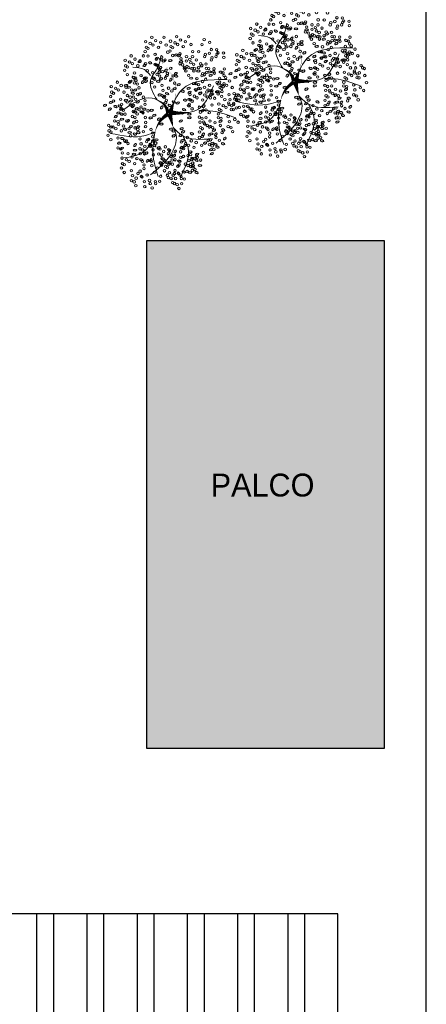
# Model space of a CAD drawing. Header units: millimetres. Extents: x 2041 to 2304, y 426 to 519.
# Tile 21 of 24: x 2162 to 2175, y 456 to 486. Entities that reach past the tile are written whole.
import ezdxf

# ---------------------------------------------------------------- set-up
doc = ezdxf.new("R2010")
doc.units = ezdxf.units.MM
doc.linetypes.add('ACAD_ISO04W100', pattern=[30, 24, -3, 0, -3])
doc.layers.add('01 - Vegetación', color=3, linetype='Continuous', lineweight=0)
doc.layers.add('Cotas', color=3, linetype='Continuous')
doc.layers.add('PAREDE', color=6, linetype='Continuous')

# ---------------------------------------------------------------- blocks, each defined once
blk = doc.blocks.new('17')
at = {"layer": '01 - Vegetación'}
for points in [[(4495.84, 1680.23, 1.33, 0.0221, 0.199177), (4489.97, 1684.48, 0.0221, 0.0221, 1.224983)], [(4496.02, 1680.23, 1.33, 0.0221, 0.286986), (4500.47, 1683.82, 0.0221, 0.0221, -1.494927)], [(4497.07, 1679.43, 0.133, 0.0221, 0.381476), (4512.91, 1682.47, 0.0221, 0.0221, -1.841687)], [(4496.02, 1679.76, 1.77, 0.0221, 0), (4491.39, 1678.53, 0.0221, 0.0221, 0)], [(4496.02, 1679.66, 1.77, 0.0221, 0), (4500.28, 1678.15, 0.0221, 0.0221, 0)], [(4496.4, 1679.85, 1.77, 0.0221, 0.074947), (4496.4, 1672.95, 0.0221, 0.0221, 0.762797)]]:
    blk.add_lwpolyline(points, format="xyseb", dxfattribs=at)
for points in [[(4490, 1684.47), (4488.83, 1687.51), (4489.5, 1699.09)], [(4487.73, 1684.98), (4483.44, 1688.25), (4481.42, 1694.81)], [(4497.83, 1680.19), (4501.11, 1685.48), (4497.33, 1694.81)], [(4508.5, 1685.98), (4510.45, 1688), (4511.21, 1691.78)], [(4491.39, 1678.53), (4489.02, 1677.58), (4485.46, 1677.92), (4475.87, 1685.99)], [(4500.47, 1683.82), (4506.92, 1685.99), (4511.46, 1683.47), (4515.25, 1682.46)], [(4490, 1684.47), (4482.94, 1685.23), (4475.36, 1683.47)], [(4497.07, 1679.43), (4503.89, 1675.65), (4507.17, 1660.78)], [(4488.74, 1675.4), (4484.7, 1673.64), (4475.11, 1676.16)], [(4491.39, 1678.53), (4489, 1675.9), (4487.73, 1665.57)], [(4496.57, 1678.43), (4497.07, 1670.86), (4505.15, 1665.32)], [(4497.07, 1670.11), (4496.82, 1665.57), (4494.55, 1658.01)]]:
    blk.add_spline(points, degree=3, dxfattribs=at)
blk = doc.blocks.new('16')
at = {"layer": '01 - Vegetación'}
h = blk.add_hatch(color=40, dxfattribs=at)
h.set_gradient(color1=(255, 191, 0), color2=(223, 255, 127), rotation=180, centered=1, tint=1, name='INVSPHERICAL')
edge = h.paths.add_edge_path()
edge.add_ellipse((4538.847, 1678.642), major_axis=(-0.0033, 0.0777), ratio=0.578492, start_angle=0, end_angle=360, ccw=False)
edge = h.paths.add_edge_path()
edge.add_ellipse((4538.961, 1678.487), major_axis=(-0.0349, 0.0695), ratio=0.578492, start_angle=0, end_angle=360, ccw=False)
edge = h.paths.add_edge_path()
edge.add_ellipse((4538.69, 1678.926), major_axis=(-0.0594, 0.0503), ratio=0.578492, start_angle=0, end_angle=360, ccw=False)
edge = h.paths.add_edge_path()
edge.add_ellipse((4538.676, 1678.266), major_axis=(-0.0033, 0.0777), ratio=0.578492, start_angle=0, end_angle=360, ccw=False)
edge = h.paths.add_edge_path()
edge.add_ellipse((4541.23, 1679.281), major_axis=(0.0274, 0.0728), ratio=0.578492, start_angle=0, end_angle=360, ccw=False)
edge = h.paths.add_edge_path()
edge.add_ellipse((4540.829, 1679.36), major_axis=(-0.0349, 0.0695), ratio=0.578492, start_angle=0, end_angle=360, ccw=False)
edge = h.paths.add_edge_path()
edge.add_ellipse((4541.174, 1679.607), major_axis=(-0.0349, 0.0695), ratio=0.578492, start_angle=0, end_angle=360, ccw=False)
edge = h.paths.add_edge_path()
edge.add_ellipse((4541.072, 1679.421), major_axis=(0.0274, 0.0728), ratio=0.578492, start_angle=0, end_angle=360, ccw=False)
edge = h.paths.add_edge_path()
edge.add_ellipse((4540.113, 1679.632), major_axis=(-0.0349, 0.0695), ratio=0.578492, start_angle=0, end_angle=360, ccw=False)
edge = h.paths.add_edge_path()
edge.add_ellipse((4540.279, 1679.843), major_axis=(-0.0349, 0.0695), ratio=0.578492, start_angle=0, end_angle=360, ccw=False)
edge = h.paths.add_edge_path()
edge.add_ellipse((4540.165, 1679.999), major_axis=(-0.0033, 0.0777), ratio=0.578492, start_angle=0, end_angle=360, ccw=False)
edge = h.paths.add_edge_path()
edge.add_ellipse((4540.499, 1679.956), major_axis=(-0.0033, 0.0777), ratio=0.578492, start_angle=0, end_angle=360, ccw=False)
edge = h.paths.add_edge_path()
edge.add_ellipse((4540.629, 1679.513), major_axis=(-0.0594, 0.0503), ratio=0.578492, start_angle=0, end_angle=360, ccw=False)
edge = h.paths.add_edge_path()
edge.add_ellipse((4540.551, 1680.278), major_axis=(0.0274, 0.0728), ratio=0.578492, start_angle=0, end_angle=360, ccw=False)
edge = h.paths.add_edge_path()
edge.add_ellipse((4539.201, 1679.744), major_axis=(-0.0033, 0.0777), ratio=0.578492, start_angle=0, end_angle=360, ccw=False)
edge = h.paths.add_edge_path()
edge.add_ellipse((4539.14, 1679.893), major_axis=(0.0274, 0.0728), ratio=0.578492, start_angle=0, end_angle=360, ccw=False)
edge = h.paths.add_edge_path()
edge.add_ellipse((4539.208, 1680.126), major_axis=(-0.0033, 0.0777), ratio=0.578492, start_angle=0, end_angle=360, ccw=False)
edge = h.paths.add_edge_path()
edge.add_ellipse((4538.979, 1680.681), major_axis=(-0.0594, 0.0503), ratio=0.578492, start_angle=0, end_angle=360, ccw=False)
edge = h.paths.add_edge_path()
edge.add_ellipse((4538.577, 1680.728), major_axis=(-0.0033, 0.0777), ratio=0.578492, start_angle=0, end_angle=360, ccw=False)
edge = h.paths.add_edge_path()
edge.add_ellipse((4538.926, 1680.033), major_axis=(0.0274, 0.0728), ratio=0.578492, start_angle=0, end_angle=360, ccw=False)
edge = h.paths.add_edge_path()
edge.add_ellipse((4538.95, 1679.842), major_axis=(0.0274, 0.0728), ratio=0.578492, start_angle=0, end_angle=360, ccw=False)
edge = h.paths.add_edge_path()
edge.add_ellipse((4538.621, 1680.191), major_axis=(-0.0349, 0.0695), ratio=0.578492, start_angle=0, end_angle=360, ccw=False)
edge = h.paths.add_edge_path()
edge.add_ellipse((4538.328, 1680.411), major_axis=(0.0274, 0.0728), ratio=0.578492, start_angle=0, end_angle=360, ccw=False)
edge = h.paths.add_edge_path()
edge.add_ellipse((4538.283, 1680.138), major_axis=(-0.0594, 0.0503), ratio=0.578492, start_angle=0, end_angle=360, ccw=False)
edge = h.paths.add_edge_path()
edge.add_ellipse((4538.32, 1679.993), major_axis=(-0.0594, 0.0503), ratio=0.578492, start_angle=0, end_angle=360, ccw=False)
edge = h.paths.add_edge_path()
edge.add_ellipse((4538.755, 1680.687), major_axis=(-0.0033, 0.0777), ratio=0.578492, start_angle=0, end_angle=360, ccw=False)
edge = h.paths.add_edge_path()
edge.add_ellipse((4538.834, 1681.261), major_axis=(-0.0349, 0.0695), ratio=0.578492, start_angle=0, end_angle=360, ccw=False)
edge = h.paths.add_edge_path()
edge.add_ellipse((4539.054, 1681.374), major_axis=(-0.0033, 0.0777), ratio=0.578492, start_angle=0, end_angle=360, ccw=False)
edge = h.paths.add_edge_path()
edge.add_ellipse((4539.147, 1681.076), major_axis=(-0.0594, 0.0503), ratio=0.578492, start_angle=0, end_angle=360, ccw=False)
edge = h.paths.add_edge_path()
edge.add_ellipse((4539.52, 1680.541), major_axis=(-0.0033, 0.0777), ratio=0.578492, start_angle=0, end_angle=360, ccw=False)
edge = h.paths.add_edge_path()
edge.add_ellipse((4539.459, 1680.689), major_axis=(0.0274, 0.0728), ratio=0.578492, start_angle=0, end_angle=360, ccw=False)
edge = h.paths.add_edge_path()
edge.add_ellipse((4539.527, 1680.923), major_axis=(-0.0033, 0.0777), ratio=0.578492, start_angle=0, end_angle=360, ccw=False)
edge = h.paths.add_edge_path()
edge.add_ellipse((4539.265, 1681.244), major_axis=(0.0274, 0.0728), ratio=0.578492, start_angle=0, end_angle=360, ccw=False)
edge = h.paths.add_edge_path()
edge.add_ellipse((4539.188, 1677.478), major_axis=(-0.0594, 0.0503), ratio=0.578492, start_angle=0, end_angle=360, ccw=False)
edge = h.paths.add_edge_path()
edge.add_ellipse((4539.473, 1678.19), major_axis=(0.0274, 0.0728), ratio=0.578492, start_angle=0, end_angle=360, ccw=False)
edge = h.paths.add_edge_path()
edge.add_ellipse((4540.696, 1678.325), major_axis=(0.0274, 0.0728), ratio=0.578492, start_angle=0, end_angle=360, ccw=False)
edge = h.paths.add_edge_path()
edge.add_ellipse((4540.33, 1678.305), major_axis=(-0.0033, 0.0777), ratio=0.578492, start_angle=0, end_angle=360, ccw=False)
edge = h.paths.add_edge_path()
edge.add_ellipse((4540.174, 1678.307), major_axis=(-0.0033, 0.0777), ratio=0.578492, start_angle=0, end_angle=360, ccw=False)
edge = h.paths.add_edge_path()
edge.add_ellipse((4540.488, 1677.717), major_axis=(-0.0594, 0.0503), ratio=0.578492, start_angle=0, end_angle=360, ccw=False)
edge = h.paths.add_edge_path()
edge.add_ellipse((4540.676, 1677.675), major_axis=(-0.0594, 0.0503), ratio=0.578492, start_angle=0, end_angle=360, ccw=False)
edge = h.paths.add_edge_path()
edge.add_ellipse((4539.469, 1677.341), major_axis=(-0.0033, 0.0777), ratio=0.578492, start_angle=0, end_angle=360, ccw=False)
edge = h.paths.add_edge_path()
edge.add_ellipse((4539.773, 1677.406), major_axis=(-0.0594, 0.0503), ratio=0.578492, start_angle=0, end_angle=360, ccw=False)
edge = h.paths.add_edge_path()
edge.add_ellipse((4539.631, 1677.23), major_axis=(-0.0349, 0.0695), ratio=0.578492, start_angle=0, end_angle=360, ccw=False)
edge = h.paths.add_edge_path()
edge.add_ellipse((4539.445, 1677.695), major_axis=(-0.0594, 0.0503), ratio=0.578492, start_angle=0, end_angle=360, ccw=False)
edge = h.paths.add_edge_path()
edge.add_ellipse((4542.676, 1679.136), major_axis=(-0.0033, 0.0777), ratio=0.578492, start_angle=0, end_angle=360, ccw=False)
edge = h.paths.add_edge_path()
edge.add_ellipse((4542.661, 1679.428), major_axis=(-0.0033, 0.0777), ratio=0.578492, start_angle=0, end_angle=360, ccw=False)
edge = h.paths.add_edge_path()
edge.add_ellipse((4542.742, 1679.554), major_axis=(-0.0033, 0.0777), ratio=0.578492, start_angle=0, end_angle=360, ccw=False)
edge = h.paths.add_edge_path()
edge.add_ellipse((4542.776, 1679.728), major_axis=(-0.0349, 0.0695), ratio=0.578492, start_angle=0, end_angle=360, ccw=False)
edge = h.paths.add_edge_path()
edge.add_ellipse((4542.477, 1679.745), major_axis=(0.0274, 0.0728), ratio=0.578492, start_angle=0, end_angle=360, ccw=False)
edge = h.paths.add_edge_path()
edge.add_ellipse((4542.578, 1680.02), major_axis=(0.0274, 0.0728), ratio=0.578492, start_angle=0, end_angle=360, ccw=False)
edge = h.paths.add_edge_path()
edge.add_ellipse((4542.466, 1680.268), major_axis=(-0.0349, 0.0695), ratio=0.578492, start_angle=0, end_angle=360, ccw=False)
edge = h.paths.add_edge_path()
edge.add_ellipse((4542.632, 1680.479), major_axis=(-0.0349, 0.0695), ratio=0.578492, start_angle=0, end_angle=360, ccw=False)
edge = h.paths.add_edge_path()
edge.add_ellipse((4542.359, 1679.577), major_axis=(-0.0594, 0.0503), ratio=0.578492, start_angle=0, end_angle=360, ccw=False)
edge = h.paths.add_edge_path()
edge.add_ellipse((4542.171, 1679.619), major_axis=(-0.0594, 0.0503), ratio=0.578492, start_angle=0, end_angle=360, ccw=False)
edge = h.paths.add_edge_path()
edge.add_ellipse((4542.246, 1679.328), major_axis=(-0.0594, 0.0503), ratio=0.578492, start_angle=0, end_angle=360, ccw=False)
edge = h.paths.add_edge_path()
edge.add_ellipse((4542.369, 1678.498), major_axis=(0.0274, 0.0728), ratio=0.578492, start_angle=0, end_angle=360, ccw=False)
edge = h.paths.add_edge_path()
edge.add_ellipse((4542.902, 1678.749), major_axis=(-0.0349, 0.0695), ratio=0.578492, start_angle=0, end_angle=360, ccw=False)
edge = h.paths.add_edge_path()
edge.add_ellipse((4542.925, 1678.897), major_axis=(-0.0349, 0.0695), ratio=0.578492, start_angle=0, end_angle=360, ccw=False)
edge = h.paths.add_edge_path()
edge.add_ellipse((4542.628, 1678.671), major_axis=(-0.0033, 0.0777), ratio=0.578492, start_angle=0, end_angle=360, ccw=False)
edge = h.paths.add_edge_path()
edge.add_ellipse((4542.11, 1678.896), major_axis=(-0.0349, 0.0695), ratio=0.578492, start_angle=0, end_angle=360, ccw=False)
edge = h.paths.add_edge_path()
edge.add_ellipse((4542.34, 1678.18), major_axis=(-0.0349, 0.0695), ratio=0.578492, start_angle=0, end_angle=360, ccw=False)
edge = h.paths.add_edge_path()
edge.add_ellipse((4538.137, 1679.191), major_axis=(-0.0349, 0.0695), ratio=0.578492, start_angle=0, end_angle=360, ccw=False)
edge = h.paths.add_edge_path()
edge.add_ellipse((4538.099, 1678.758), major_axis=(-0.0594, 0.0503), ratio=0.578492, start_angle=0, end_angle=360, ccw=False)
edge = h.paths.add_edge_path()
edge.add_ellipse((4537.796, 1678.552), major_axis=(0.0274, 0.0728), ratio=0.578492, start_angle=0, end_angle=360, ccw=False)
edge = h.paths.add_edge_path()
edge.add_ellipse((4537.776, 1678.277), major_axis=(-0.0033, 0.0777), ratio=0.578492, start_angle=0, end_angle=360, ccw=False)
edge = h.paths.add_edge_path()
edge.add_ellipse((4539.181, 1678.6), major_axis=(-0.0033, 0.0777), ratio=0.578492, start_angle=0, end_angle=360, ccw=False)
edge = h.paths.add_edge_path()
edge.add_ellipse((4538.502, 1678.968), major_axis=(-0.0594, 0.0503), ratio=0.578492, start_angle=0, end_angle=360, ccw=False)
edge = h.paths.add_edge_path()
edge.add_ellipse((4538.615, 1679.216), major_axis=(-0.0594, 0.0503), ratio=0.578492, start_angle=0, end_angle=360, ccw=False)
edge = h.paths.add_edge_path()
edge.add_ellipse((4538.188, 1679.557), major_axis=(-0.0033, 0.0777), ratio=0.578492, start_angle=0, end_angle=360, ccw=False)
edge = h.paths.add_edge_path()
edge.add_ellipse((4538.203, 1679.265), major_axis=(-0.0033, 0.0777), ratio=0.578492, start_angle=0, end_angle=360, ccw=False)
edge = h.paths.add_edge_path()
edge.add_ellipse((4538.285, 1679.391), major_axis=(-0.0033, 0.0777), ratio=0.578492, start_angle=0, end_angle=360, ccw=False)
edge = h.paths.add_edge_path()
edge.add_ellipse((4538.856, 1679.647), major_axis=(-0.0349, 0.0695), ratio=0.578492, start_angle=0, end_angle=360, ccw=False)
edge = h.paths.add_edge_path()
edge.add_ellipse((4538.272, 1678.751), major_axis=(0.0274, 0.0728), ratio=0.578492, start_angle=0, end_angle=360, ccw=False)
edge = h.paths.add_edge_path()
edge.add_ellipse((4540.863, 1678.985), major_axis=(0.0274, 0.0728), ratio=0.578492, start_angle=0, end_angle=360, ccw=False)
edge = h.paths.add_edge_path()
edge.add_ellipse((4540.823, 1678.811), major_axis=(-0.0349, 0.0695), ratio=0.578492, start_angle=0, end_angle=360, ccw=False)
edge = h.paths.add_edge_path()
edge.add_ellipse((4541.446, 1678.949), major_axis=(-0.0349, 0.0695), ratio=0.578492, start_angle=0, end_angle=360, ccw=False)
edge = h.paths.add_edge_path()
edge.add_ellipse((4540.434, 1680.393), major_axis=(-0.0033, 0.0777), ratio=0.578492, start_angle=0, end_angle=360, ccw=False)
edge = h.paths.add_edge_path()
edge.add_ellipse((4540.419, 1680.685), major_axis=(-0.0033, 0.0777), ratio=0.578492, start_angle=0, end_angle=360, ccw=False)
edge = h.paths.add_edge_path()
edge.add_ellipse((4539.773, 1680.547), major_axis=(-0.0349, 0.0695), ratio=0.578492, start_angle=0, end_angle=360, ccw=False)
edge = h.paths.add_edge_path()
edge.add_ellipse((4539.782, 1680.87), major_axis=(-0.0349, 0.0695), ratio=0.578492, start_angle=0, end_angle=360, ccw=False)
edge = h.paths.add_edge_path()
edge.add_ellipse((4539.668, 1681.126), major_axis=(0.0274, 0.0728), ratio=0.578492, start_angle=0, end_angle=360, ccw=False)
edge = h.paths.add_edge_path()
edge.add_ellipse((4540.336, 1681.276), major_axis=(0.0274, 0.0728), ratio=0.578492, start_angle=0, end_angle=360, ccw=False)
edge = h.paths.add_edge_path()
edge.add_ellipse((4540.381, 1681.413), major_axis=(-0.0349, 0.0695), ratio=0.578492, start_angle=0, end_angle=360, ccw=False)
edge = h.paths.add_edge_path()
edge.add_ellipse((4540.225, 1681.525), major_axis=(-0.0349, 0.0695), ratio=0.578492, start_angle=0, end_angle=360, ccw=False)
edge = h.paths.add_edge_path()
edge.add_ellipse((4540.009, 1681.424), major_axis=(-0.0033, 0.0777), ratio=0.578492, start_angle=0, end_angle=360, ccw=False)
edge = h.paths.add_edge_path()
edge.add_ellipse((4540.106, 1681.258), major_axis=(-0.0033, 0.0777), ratio=0.578492, start_angle=0, end_angle=360, ccw=False)
edge = h.paths.add_edge_path()
edge.add_ellipse((4540.036, 1680.989), major_axis=(-0.0594, 0.0503), ratio=0.578492, start_angle=0, end_angle=360, ccw=False)
edge = h.paths.add_edge_path()
edge.add_ellipse((4539.967, 1680.73), major_axis=(-0.0594, 0.0503), ratio=0.578492, start_angle=0, end_angle=360, ccw=False)
edge = h.paths.add_edge_path()
edge.add_ellipse((4541.92, 1680.217), major_axis=(-0.0033, 0.0777), ratio=0.578492, start_angle=0, end_angle=360, ccw=False)
edge = h.paths.add_edge_path()
edge.add_ellipse((4541.222, 1680.466), major_axis=(-0.0349, 0.0695), ratio=0.578492, start_angle=0, end_angle=360, ccw=False)
edge = h.paths.add_edge_path()
edge.add_ellipse((4541.387, 1680.676), major_axis=(-0.0349, 0.0695), ratio=0.578492, start_angle=0, end_angle=360, ccw=False)
edge = h.paths.add_edge_path()
edge.add_ellipse((4541.251, 1680.784), major_axis=(0.0274, 0.0728), ratio=0.578492, start_angle=0, end_angle=360, ccw=False)
edge = h.paths.add_edge_path()
edge.add_ellipse((4541.818, 1680.659), major_axis=(0.0274, 0.0728), ratio=0.578492, start_angle=0, end_angle=360, ccw=False)
edge = h.paths.add_edge_path()
edge.add_ellipse((4541.942, 1680.743), major_axis=(0.0274, 0.0728), ratio=0.578492, start_angle=0, end_angle=360, ccw=False)
edge = h.paths.add_edge_path()
edge.add_ellipse((4541.762, 1680.886), major_axis=(-0.0349, 0.0695), ratio=0.578492, start_angle=0, end_angle=360, ccw=False)
edge = h.paths.add_edge_path()
edge.add_ellipse((4541.592, 1681.082), major_axis=(-0.0033, 0.0777), ratio=0.578492, start_angle=0, end_angle=360, ccw=False)
edge = h.paths.add_edge_path()
edge.add_ellipse((4541.511, 1680.956), major_axis=(-0.0033, 0.0777), ratio=0.578492, start_angle=0, end_angle=360, ccw=False)
edge = h.paths.add_edge_path()
edge.add_ellipse((4541.775, 1680.201), major_axis=(-0.0594, 0.0503), ratio=0.578492, start_angle=0, end_angle=360, ccw=False)
edge = h.paths.add_edge_path()
edge.add_ellipse((4541.737, 1680.346), major_axis=(-0.0594, 0.0503), ratio=0.578492, start_angle=0, end_angle=360, ccw=False)
edge = h.paths.add_edge_path()
edge.add_ellipse((4541.843, 1679.118), major_axis=(-0.0594, 0.0503), ratio=0.578492, start_angle=0, end_angle=360, ccw=False)
edge = h.paths.add_edge_path()
edge.add_ellipse((4541.881, 1679.551), major_axis=(-0.0349, 0.0695), ratio=0.578492, start_angle=0, end_angle=360, ccw=False)
edge = h.paths.add_edge_path()
edge.add_ellipse((4542.015, 1679.29), major_axis=(-0.0349, 0.0695), ratio=0.578492, start_angle=0, end_angle=360, ccw=False)
edge = h.paths.add_edge_path()
edge.add_ellipse((4541.91, 1679.869), major_axis=(0.0274, 0.0728), ratio=0.578492, start_angle=0, end_angle=360, ccw=False)
edge = h.paths.add_edge_path()
edge.add_ellipse((4541.769, 1679.666), major_axis=(-0.0033, 0.0777), ratio=0.578492, start_angle=0, end_angle=360, ccw=False)
edge = h.paths.add_edge_path()
edge.add_ellipse((4539.676, 1679.115), major_axis=(-0.0033, 0.0777), ratio=0.578492, start_angle=0, end_angle=360, ccw=False)
edge = h.paths.add_edge_path()
edge.add_ellipse((4539.594, 1678.989), major_axis=(-0.0033, 0.0777), ratio=0.578492, start_angle=0, end_angle=360, ccw=False)
edge = h.paths.add_edge_path()
edge.add_ellipse((4539.898, 1679.531), major_axis=(-0.0033, 0.0777), ratio=0.578492, start_angle=0, end_angle=360, ccw=False)
edge = h.paths.add_edge_path()
edge.add_ellipse((4539.697, 1678.641), major_axis=(-0.0349, 0.0695), ratio=0.578492, start_angle=0, end_angle=360, ccw=False)
edge = h.paths.add_edge_path()
edge.add_ellipse((4539.398, 1678.691), major_axis=(-0.0349, 0.0695), ratio=0.578492, start_angle=0, end_angle=360, ccw=False)
edge = h.paths.add_edge_path()
edge.add_ellipse((4539.555, 1678.579), major_axis=(-0.0349, 0.0695), ratio=0.578492, start_angle=0, end_angle=360, ccw=False)
edge = h.paths.add_edge_path()
edge.add_ellipse((4540.714, 1679.167), major_axis=(0.0274, 0.0728), ratio=0.578492, start_angle=0, end_angle=360, ccw=False)
edge = h.paths.add_edge_path()
edge.add_ellipse((4540.549, 1681.79), major_axis=(-0.0349, 0.0695), ratio=0.578492, start_angle=0, end_angle=360, ccw=False)
edge = h.paths.add_edge_path()
edge.add_ellipse((4540.715, 1682.001), major_axis=(-0.0349, 0.0695), ratio=0.578492, start_angle=0, end_angle=360, ccw=False)
edge = h.paths.add_edge_path()
edge.add_ellipse((4540.848, 1681.741), major_axis=(-0.0349, 0.0695), ratio=0.578492, start_angle=0, end_angle=360, ccw=False)
edge = h.paths.add_edge_path()
edge.add_ellipse((4540.661, 1681.542), major_axis=(0.0274, 0.0728), ratio=0.578492, start_angle=0, end_angle=360, ccw=False)
edge = h.paths.add_edge_path()
edge.add_ellipse((4540.684, 1681.351), major_axis=(0.0274, 0.0728), ratio=0.578492, start_angle=0, end_angle=360, ccw=False)
edge = h.paths.add_edge_path()
edge.add_ellipse((4540.56, 1681.267), major_axis=(0.0274, 0.0728), ratio=0.578492, start_angle=0, end_angle=360, ccw=False)
edge = h.paths.add_edge_path()
edge.add_ellipse((4540.528, 1678.539), major_axis=(0.0274, 0.0728), ratio=0.578492, start_angle=0, end_angle=360, ccw=False)
edge = h.paths.add_edge_path()
edge.add_ellipse((4540.38, 1678.647), major_axis=(0.0274, 0.0728), ratio=0.578492, start_angle=0, end_angle=360, ccw=False)
edge = h.paths.add_edge_path()
edge.add_ellipse((4540.034, 1678.678), major_axis=(-0.0349, 0.0695), ratio=0.578492, start_angle=0, end_angle=360, ccw=False)
edge = h.paths.add_edge_path()
edge.add_ellipse((4540.944, 1678.493), major_axis=(0.0274, 0.0728), ratio=0.578492, start_angle=0, end_angle=360, ccw=False)
edge = h.paths.add_edge_path()
edge.add_ellipse((4541.625, 1678.77), major_axis=(-0.0349, 0.0695), ratio=0.578492, start_angle=0, end_angle=360, ccw=False)
edge = h.paths.add_edge_path()
edge.add_ellipse((4541.994, 1678.887), major_axis=(0.0274, 0.0728), ratio=0.578492, start_angle=0, end_angle=360, ccw=False)
edge = h.paths.add_edge_path()
edge.add_ellipse((4541.336, 1678.598), major_axis=(0.0274, 0.0728), ratio=0.578492, start_angle=0, end_angle=360, ccw=False)
edge = h.paths.add_edge_path()
edge.add_ellipse((4539.381, 1678.993), major_axis=(-0.0349, 0.0695), ratio=0.578492, start_angle=0, end_angle=360, ccw=False)
edge = h.paths.add_edge_path()
edge.add_ellipse((4540.938, 1681.079), major_axis=(-0.0033, 0.0777), ratio=0.578492, start_angle=0, end_angle=360, ccw=False)
edge = h.paths.add_edge_path()
edge.add_ellipse((4540.699, 1680.759), major_axis=(-0.0594, 0.0503), ratio=0.578492, start_angle=0, end_angle=360, ccw=False)
edge = h.paths.add_edge_path()
edge.add_ellipse((4540.908, 1680.857), major_axis=(-0.0349, 0.0695), ratio=0.578492, start_angle=0, end_angle=360, ccw=False)
edge = h.paths.add_edge_path()
edge.add_ellipse((4540.863, 1680.561), major_axis=(-0.0349, 0.0695), ratio=0.578492, start_angle=0, end_angle=360, ccw=False)
edge = h.paths.add_edge_path()
edge.add_ellipse((4540.564, 1680.61), major_axis=(-0.0349, 0.0695), ratio=0.578492, start_angle=0, end_angle=360, ccw=False)
edge = h.paths.add_edge_path()
edge.add_ellipse((4539.771, 1681.729), major_axis=(-0.0349, 0.0695), ratio=0.578492, start_angle=0, end_angle=360, ccw=False)
edge = h.paths.add_edge_path()
edge.add_ellipse((4540.968, 1678.302), major_axis=(0.0274, 0.0728), ratio=0.578492, start_angle=0, end_angle=360, ccw=False)
edge = h.paths.add_edge_path()
edge.add_ellipse((4541.908, 1678.227), major_axis=(-0.0033, 0.0777), ratio=0.578492, start_angle=0, end_angle=360, ccw=False)
edge = h.paths.add_edge_path()
edge.add_ellipse((4541.283, 1678.297), major_axis=(-0.0349, 0.0695), ratio=0.578492, start_angle=0, end_angle=360, ccw=False)
edge = h.paths.add_edge_path()
edge.add_ellipse((4541.463, 1678.333), major_axis=(-0.0349, 0.0695), ratio=0.578492, start_angle=0, end_angle=360, ccw=False)
edge = h.paths.add_edge_path()
edge.add_ellipse((4538.021, 1678.159), major_axis=(0.0274, 0.0728), ratio=0.578492, start_angle=0, end_angle=360, ccw=False)
edge = h.paths.add_edge_path()
edge.add_ellipse((4537.772, 1677.992), major_axis=(0.0274, 0.0728), ratio=0.578492, start_angle=0, end_angle=360, ccw=False)
edge = h.paths.add_edge_path()
edge.add_ellipse((4538.082, 1677.841), major_axis=(-0.0033, 0.0777), ratio=0.578492, start_angle=0, end_angle=360, ccw=False)
edge = h.paths.add_edge_path()
edge.add_ellipse((4538.572, 1677.966), major_axis=(-0.0349, 0.0695), ratio=0.578492, start_angle=0, end_angle=360, ccw=False)
edge = h.paths.add_edge_path()
edge.add_ellipse((4538.311, 1677.99), major_axis=(0.0274, 0.0728), ratio=0.578492, start_angle=0, end_angle=360, ccw=False)
edge = h.paths.add_edge_path()
edge.add_ellipse((4538.394, 1678.174), major_axis=(0.0274, 0.0728), ratio=0.578492, start_angle=0, end_angle=360, ccw=False)
edge = h.paths.add_edge_path()
edge.add_ellipse((4538.776, 1677.355), major_axis=(-0.0349, 0.0695), ratio=0.578492, start_angle=0, end_angle=360, ccw=False)
edge = h.paths.add_edge_path()
edge.add_ellipse((4538.597, 1677.319), major_axis=(-0.0349, 0.0695), ratio=0.578492, start_angle=0, end_angle=360, ccw=False)
edge = h.paths.add_edge_path()
edge.add_ellipse((4539.063, 1677.621), major_axis=(-0.0349, 0.0695), ratio=0.578492, start_angle=0, end_angle=360, ccw=False)
edge = h.paths.add_edge_path()
edge.add_ellipse((4539.033, 1676.828), major_axis=(0.0274, 0.0728), ratio=0.578492, start_angle=0, end_angle=360, ccw=False)
edge = h.paths.add_edge_path()
edge.add_ellipse((4539.009, 1677.162), major_axis=(0.0274, 0.0728), ratio=0.578492, start_angle=0, end_angle=360, ccw=False)
edge = h.paths.add_edge_path()
edge.add_ellipse((4538.885, 1677.078), major_axis=(0.0274, 0.0728), ratio=0.578492, start_angle=0, end_angle=360, ccw=False)
edge = h.paths.add_edge_path()
edge.add_ellipse((4539.054, 1677.298), major_axis=(-0.0349, 0.0695), ratio=0.578492, start_angle=0, end_angle=360, ccw=False)
edge = h.paths.add_edge_path()
edge.add_ellipse((4542.221, 1677.913), major_axis=(-0.0033, 0.0777), ratio=0.578492, start_angle=0, end_angle=360, ccw=False)
edge = h.paths.add_edge_path()
edge.add_ellipse((4542.451, 1677.771), major_axis=(-0.0349, 0.0695), ratio=0.578492, start_angle=0, end_angle=360, ccw=False)
edge = h.paths.add_edge_path()
edge.add_ellipse((4541.18, 1677.355), major_axis=(-0.0349, 0.0695), ratio=0.578492, start_angle=0, end_angle=360, ccw=False)
edge = h.paths.add_edge_path()
edge.add_ellipse((4541.671, 1678.102), major_axis=(-0.0033, 0.0777), ratio=0.578492, start_angle=0, end_angle=360, ccw=False)
edge = h.paths.add_edge_path()
edge.add_ellipse((4541.411, 1678.017), major_axis=(-0.0033, 0.0777), ratio=0.578492, start_angle=0, end_angle=360, ccw=False)
edge = h.paths.add_edge_path()
edge.add_ellipse((4542.075, 1677.637), major_axis=(-0.0594, 0.0503), ratio=0.578492, start_angle=0, end_angle=360, ccw=False)
edge = h.paths.add_edge_path()
edge.add_ellipse((4541.252, 1677.826), major_axis=(-0.0349, 0.0695), ratio=0.578492, start_angle=0, end_angle=360, ccw=False)
edge = h.paths.add_edge_path()
edge.add_ellipse((4541.596, 1676.853), major_axis=(-0.0033, 0.0777), ratio=0.578492, start_angle=0, end_angle=360, ccw=False)
edge = h.paths.add_edge_path()
edge.add_ellipse((4541.655, 1677.018), major_axis=(-0.0033, 0.0777), ratio=0.578492, start_angle=0, end_angle=360, ccw=False)
edge = h.paths.add_edge_path()
edge.add_ellipse((4542.033, 1677.371), major_axis=(-0.0349, 0.0695), ratio=0.578492, start_angle=0, end_angle=360, ccw=False)
edge = h.paths.add_edge_path()
edge.add_ellipse((4542.19, 1677.259), major_axis=(-0.0349, 0.0695), ratio=0.578492, start_angle=0, end_angle=360, ccw=False)
edge = h.paths.add_edge_path()
edge.add_ellipse((4542.168, 1676.931), major_axis=(0.0274, 0.0728), ratio=0.578492, start_angle=0, end_angle=360, ccw=False)
edge = h.paths.add_edge_path()
edge.add_ellipse((4542.176, 1677.433), major_axis=(-0.0349, 0.0695), ratio=0.578492, start_angle=0, end_angle=360, ccw=False)
edge = h.paths.add_edge_path()
edge.add_ellipse((4541.313, 1677.094), major_axis=(-0.0349, 0.0695), ratio=0.578492, start_angle=0, end_angle=360, ccw=False)
edge = h.paths.add_edge_path()
edge.add_ellipse((4541.359, 1677.391), major_axis=(-0.0349, 0.0695), ratio=0.578492, start_angle=0, end_angle=360, ccw=False)
edge = h.paths.add_edge_path()
edge.add_ellipse((4540.019, 1676.943), major_axis=(-0.0349, 0.0695), ratio=0.578492, start_angle=0, end_angle=360, ccw=False)
edge = h.paths.add_edge_path()
edge.add_ellipse((4539.641, 1676.826), major_axis=(0.0274, 0.0728), ratio=0.578492, start_angle=0, end_angle=360, ccw=False)
edge = h.paths.add_edge_path()
edge.add_ellipse((4539.262, 1676.754), major_axis=(-0.0594, 0.0503), ratio=0.578492, start_angle=0, end_angle=360, ccw=False)
edge = h.paths.add_edge_path()
edge.add_ellipse((4539.45, 1677.146), major_axis=(-0.0594, 0.0503), ratio=0.578492, start_angle=0, end_angle=360, ccw=False)
at = {"layer": '01 - Vegetación', "extrusion": (0, 0, -1)}
for centre, major_axis in [((4540.715, 1682.001), (-0.0349, 0.0695)), ((4539.771, 1681.729), (-0.0349, 0.0695)), ((4540.549, 1681.79), (-0.0349, 0.0695)), ((4540.848, 1681.741), (-0.0349, 0.0695)), ((4538.834, 1681.261), (-0.0349, 0.0695)), ((4539.054, 1681.374), (-0.0033, 0.0777)), ((4540.009, 1681.424), (-0.0033, 0.0777)), ((4540.106, 1681.258), (-0.0033, 0.0777)), ((4540.225, 1681.525), (-0.0349, 0.0695)), ((4540.381, 1681.413), (-0.0349, 0.0695)), ((4538.577, 1680.728), (-0.0033, 0.0777)), ((4538.755, 1680.687), (-0.0033, 0.0777)), ((4539.527, 1680.923), (-0.0033, 0.0777)), ((4539.782, 1680.87), (-0.0349, 0.0695)), ((4540.419, 1680.685), (-0.0033, 0.0777)), ((4540.908, 1680.857), (-0.0349, 0.0695)), ((4540.938, 1681.079), (-0.0033, 0.0777)), ((4541.387, 1680.676), (-0.0349, 0.0695)), ((4541.511, 1680.956), (-0.0033, 0.0777)), ((4541.592, 1681.082), (-0.0033, 0.0777)), ((4541.762, 1680.886), (-0.0349, 0.0695)), ((4539.52, 1680.541), (-0.0033, 0.0777)), ((4539.773, 1680.547), (-0.0349, 0.0695)), ((4540.434, 1680.393), (-0.0033, 0.0777)), ((4540.564, 1680.61), (-0.0349, 0.0695)), ((4540.863, 1680.561), (-0.0349, 0.0695)), ((4541.222, 1680.466), (-0.0349, 0.0695)), ((4542.466, 1680.268), (-0.0349, 0.0695)), ((4542.632, 1680.479), (-0.0349, 0.0695)), ((4538.621, 1680.191), (-0.0349, 0.0695)), ((4539.208, 1680.126), (-0.0033, 0.0777)), ((4540.165, 1679.999), (-0.0033, 0.0777)), ((4540.279, 1679.843), (-0.0349, 0.0695)), ((4540.499, 1679.956), (-0.0033, 0.0777)), ((4541.92, 1680.217), (-0.0033, 0.0777)), ((4538.188, 1679.557), (-0.0033, 0.0777)), ((4538.285, 1679.391), (-0.0033, 0.0777)), ((4538.856, 1679.647), (-0.0349, 0.0695)), ((4539.201, 1679.744), (-0.0033, 0.0777)), ((4539.898, 1679.531), (-0.0033, 0.0777)), ((4540.113, 1679.632), (-0.0349, 0.0695)), ((4541.174, 1679.607), (-0.0349, 0.0695)), ((4541.769, 1679.666), (-0.0033, 0.0777)), ((4541.881, 1679.551), (-0.0349, 0.0695)), ((4542.661, 1679.428), (-0.0033, 0.0777)), ((4542.742, 1679.554), (-0.0033, 0.0777)), ((4542.776, 1679.728), (-0.0349, 0.0695)), ((4538.137, 1679.191), (-0.0349, 0.0695)), ((4538.203, 1679.265), (-0.0033, 0.0777)), ((4539.381, 1678.993), (-0.0349, 0.0695)), ((4539.594, 1678.989), (-0.0033, 0.0777)), ((4539.676, 1679.115), (-0.0033, 0.0777)), ((4540.829, 1679.36), (-0.0349, 0.0695)), ((4542.015, 1679.29), (-0.0349, 0.0695)), ((4542.676, 1679.136), (-0.0033, 0.0777)), ((4538.847, 1678.642), (-0.0033, 0.0777)), ((4539.181, 1678.6), (-0.0033, 0.0777)), ((4539.398, 1678.691), (-0.0349, 0.0695)), ((4539.555, 1678.579), (-0.0349, 0.0695)), ((4539.697, 1678.641), (-0.0349, 0.0695)), ((4540.034, 1678.678), (-0.0349, 0.0695)), ((4540.823, 1678.811), (-0.0349, 0.0695)), ((4541.446, 1678.949), (-0.0349, 0.0695)), ((4541.625, 1678.77), (-0.0349, 0.0695)), ((4542.11, 1678.896), (-0.0349, 0.0695)), ((4542.628, 1678.671), (-0.0033, 0.0777)), ((4542.902, 1678.749), (-0.0349, 0.0695)), ((4542.925, 1678.897), (-0.0349, 0.0695)), ((4537.776, 1678.277), (-0.0033, 0.0777)), ((4538.676, 1678.266), (-0.0033, 0.0777)), ((4538.961, 1678.487), (-0.0349, 0.0695)), ((4540.174, 1678.307), (-0.0033, 0.0777)), ((4540.33, 1678.305), (-0.0033, 0.0777)), ((4541.283, 1678.297), (-0.0349, 0.0695)), ((4541.463, 1678.333), (-0.0349, 0.0695)), ((4541.671, 1678.102), (-0.0033, 0.0777)), ((4541.908, 1678.227), (-0.0033, 0.0777)), ((4542.34, 1678.18), (-0.0349, 0.0695)), ((4538.082, 1677.841), (-0.0033, 0.0777)), ((4538.572, 1677.966), (-0.0349, 0.0695)), ((4541.252, 1677.826), (-0.0349, 0.0695)), ((4541.411, 1678.017), (-0.0033, 0.0777)), ((4542.221, 1677.913), (-0.0033, 0.0777)), ((4542.451, 1677.771), (-0.0349, 0.0695)), ((4538.597, 1677.319), (-0.0349, 0.0695)), ((4538.776, 1677.355), (-0.0349, 0.0695)), ((4539.054, 1677.298), (-0.0349, 0.0695)), ((4539.063, 1677.621), (-0.0349, 0.0695)), ((4539.469, 1677.341), (-0.0033, 0.0777)), ((4539.631, 1677.23), (-0.0349, 0.0695)), ((4541.18, 1677.355), (-0.0349, 0.0695)), ((4541.359, 1677.391), (-0.0349, 0.0695)), ((4542.033, 1677.371), (-0.0349, 0.0695)), ((4542.176, 1677.433), (-0.0349, 0.0695)), ((4542.19, 1677.259), (-0.0349, 0.0695)), ((4540.019, 1676.943), (-0.0349, 0.0695)), ((4541.313, 1677.094), (-0.0349, 0.0695)), ((4541.596, 1676.853), (-0.0033, 0.0777)), ((4541.655, 1677.018), (-0.0033, 0.0777))]:
    blk.add_ellipse(centre, major_axis=major_axis, ratio=0.578492, start_param=3.141593, end_param=9.424778, dxfattribs=at)
for centre, major_axis in [((4540.661, 1681.542), (0.0274, 0.0728)), ((4539.265, 1681.244), (0.0274, 0.0728)), ((4539.668, 1681.126), (0.0274, 0.0728)), ((4540.336, 1681.276), (0.0274, 0.0728)), ((4540.56, 1681.267), (0.0274, 0.0728)), ((4540.684, 1681.351), (0.0274, 0.0728)), ((4539.147, 1681.076), (-0.0594, 0.0503)), ((4539.459, 1680.689), (0.0274, 0.0728)), ((4539.967, 1680.73), (-0.0594, 0.0503)), ((4540.036, 1680.989), (-0.0594, 0.0503)), ((4540.699, 1680.759), (-0.0594, 0.0503)), ((4541.251, 1680.784), (0.0274, 0.0728)), ((4541.942, 1680.743), (0.0274, 0.0728)), ((4538.328, 1680.411), (0.0274, 0.0728)), ((4538.979, 1680.681), (-0.0594, 0.0503)), ((4540.551, 1680.278), (0.0274, 0.0728)), ((4541.737, 1680.346), (-0.0594, 0.0503)), ((4541.818, 1680.659), (0.0274, 0.0728)), ((4538.283, 1680.138), (-0.0594, 0.0503)), ((4538.32, 1679.993), (-0.0594, 0.0503)), ((4538.926, 1680.033), (0.0274, 0.0728)), ((4538.95, 1679.842), (0.0274, 0.0728)), ((4539.14, 1679.893), (0.0274, 0.0728)), ((4541.775, 1680.201), (-0.0594, 0.0503)), ((4541.91, 1679.869), (0.0274, 0.0728)), ((4542.578, 1680.02), (0.0274, 0.0728)), ((4540.629, 1679.513), (-0.0594, 0.0503)), ((4541.072, 1679.421), (0.0274, 0.0728)), ((4542.171, 1679.619), (-0.0594, 0.0503)), ((4542.359, 1679.577), (-0.0594, 0.0503)), ((4542.477, 1679.745), (0.0274, 0.0728)), ((4538.502, 1678.968), (-0.0594, 0.0503)), ((4538.615, 1679.216), (-0.0594, 0.0503)), ((4540.714, 1679.167), (0.0274, 0.0728)), ((4540.863, 1678.985), (0.0274, 0.0728)), ((4541.23, 1679.281), (0.0274, 0.0728)), ((4541.843, 1679.118), (-0.0594, 0.0503)), ((4542.246, 1679.328), (-0.0594, 0.0503)), ((4537.796, 1678.552), (0.0274, 0.0728)), ((4538.099, 1678.758), (-0.0594, 0.0503)), ((4538.272, 1678.751), (0.0274, 0.0728)), ((4538.69, 1678.926), (-0.0594, 0.0503)), ((4540.38, 1678.647), (0.0274, 0.0728)), ((4540.528, 1678.539), (0.0274, 0.0728)), ((4541.336, 1678.598), (0.0274, 0.0728)), ((4541.994, 1678.887), (0.0274, 0.0728)), ((4538.021, 1678.159), (0.0274, 0.0728)), ((4538.394, 1678.174), (0.0274, 0.0728)), ((4539.473, 1678.19), (0.0274, 0.0728)), ((4540.696, 1678.325), (0.0274, 0.0728)), ((4540.944, 1678.493), (0.0274, 0.0728)), ((4540.968, 1678.302), (0.0274, 0.0728)), ((4542.369, 1678.498), (0.0274, 0.0728)), ((4537.772, 1677.992), (0.0274, 0.0728)), ((4538.311, 1677.99), (0.0274, 0.0728)), ((4539.445, 1677.695), (-0.0594, 0.0503)), ((4540.488, 1677.717), (-0.0594, 0.0503)), ((4540.676, 1677.675), (-0.0594, 0.0503)), ((4539.188, 1677.478), (-0.0594, 0.0503)), ((4539.773, 1677.406), (-0.0594, 0.0503)), ((4542.075, 1677.637), (-0.0594, 0.0503)), ((4538.885, 1677.078), (0.0274, 0.0728)), ((4539.009, 1677.162), (0.0274, 0.0728)), ((4539.033, 1676.828), (0.0274, 0.0728)), ((4539.45, 1677.146), (-0.0594, 0.0503)), ((4539.641, 1676.826), (0.0274, 0.0728)), ((4542.168, 1676.931), (0.0274, 0.0728)), ((4539.262, 1676.754), (-0.0594, 0.0503))]:
    blk.add_ellipse(centre, major_axis=major_axis, ratio=0.578492, dxfattribs=at)
blk = doc.blocks.new('18')
at = {"color": 60}
for centre in [(4487.42, 1699.03), (4488.87, 1699.94), (4489.95, 1699.03), (4490.32, 1699.58), (4491.59, 1698.31), (4492.13, 1699.76), (4501.6, 1699.08), (4503.05, 1698.72), (4504.86, 1698.9), (4478.11, 1695.54), (4479.56, 1695.18), (4481.37, 1695.36), (4483.07, 1695.23), (4484.34, 1695.77), (4484.7, 1696.68), (4486.33, 1696.32), (4487.96, 1696.68), (4490.32, 1695.59), (4491.04, 1697.4), (4492.49, 1696.5), (4493.58, 1697.76), (4497.43, 1695.82), (4499.06, 1695.46), (4500.15, 1698.17), (4500.69, 1695.82), (4502.68, 1698.17), (4503.77, 1696.54), (4504.32, 1697.45), (4505.22, 1695.64), (4506.31, 1696.91), (4473.94, 1692.28), (4475.57, 1691.92), (4476.66, 1694.63), (4477.21, 1692.28), (4479.2, 1694.63), (4480.29, 1693), (4480.83, 1693.91), (4481.74, 1692.1), (4482.82, 1693.36), (4486.15, 1693.42), (4487.06, 1694.51), (4488.69, 1692.51), (4491.04, 1693.06), (4491.95, 1694.87), (4493.58, 1693.78), (4495.05, 1691.97), (4495.8, 1694.37), (4497.07, 1694.91), (4498.31, 1691.97), (4498.88, 1692.56), (4499.79, 1693.65), (4501.39, 1692.69), (4501.93, 1693.6), (4503.05, 1694.73), (4503.77, 1692.2), (4504.68, 1694.01), (4506.31, 1692.92), (4472.31, 1690.83), (4473.58, 1691.37), (4474.77, 1690.7), (4475.16, 1688.77), (4475.39, 1689.02), (4476.3, 1690.11), (4477.08, 1689.41), (4479.56, 1691.19), (4480.29, 1688.66), (4481.19, 1690.47), (4482.82, 1689.38), (4484.42, 1689.44), (4486.05, 1689.08), (4487.68, 1689.44), (4490.76, 1690.17), (4491.3, 1691.07), (4493.41, 1690.52), (4494.68, 1691.06), (4495.88, 1690.38), (4496.5, 1688.71), (4496.68, 1691.6), (4497.4, 1689.79), (4498.18, 1689.1), (4500.66, 1690.88), (4501.42, 1691.65), (4502.29, 1690.16), (4471.57, 1685.45), (4471.96, 1687.88), (4472.98, 1686.09), (4473.62, 1688.01), (4474.01, 1686.34), (4475.8, 1687.11), (4477.93, 1688.11), (4478.87, 1685.57), (4479.13, 1688.13), (4480.28, 1685.7), (4482.79, 1688), (4484.06, 1688.54), (4485.25, 1687.86), (4485.63, 1685.94), (4485.87, 1686.18), (4486.77, 1687.27), (4487.55, 1686.58), (4490.04, 1688.36), (4490.76, 1685.82), (4491.67, 1687.63), (4493.06, 1687.57), (4494.72, 1687.69), (4496.26, 1688.46), (4496.9, 1686.8), (4499.03, 1687.8), (4500.23, 1687.82), (4501.39, 1688.34), (4472.98, 1684.29), (4473.62, 1684.42), (4473.75, 1683.01), (4475.42, 1682.63), (4476.7, 1684.68), (4478.11, 1683.78), (4479, 1682.37), (4479.9, 1682.75), (4481.18, 1682.24), (4482.35, 1682.38), (4482.43, 1685.04), (4482.71, 1683.28), (4484.1, 1685.17), (4484.34, 1682.92), (4486.27, 1684.27), (4488.4, 1685.28), (4489.6, 1685.3), (4474.59, 1679.23), (4474.95, 1680.14), (4476.58, 1679.78), (4480.73, 1678.88), (4481.08, 1681.83), (4482.39, 1679.01), (4483.54, 1681.7), (4483.93, 1679.78), (4484.16, 1680.02), (4485.07, 1681.11), (4472.96, 1675.74), (4473.32, 1678.69), (4474.63, 1675.87), (4475.78, 1678.56), (4476.17, 1676.64), (4476.4, 1676.88), (4477.31, 1677.97), (4481.65, 1676.05), (4478.56, 1672.79), (4478.93, 1673.7), (4480.56, 1673.33), (4482.19, 1673.7), (4477.3, 1672.25), (4479.76, 1672.11), (4481.28, 1671.52), (4482.06, 1670.83)]:
    blk.add_circle(centre, 0.405, dxfattribs=at)
at = {"color": 62}
for centre in [(4508.79, 1693.6), (4510.24, 1694.51), (4511.33, 1693.6), (4511.69, 1694.15), (4512.42, 1691.97), (4512.96, 1692.88), (4513.51, 1694.33), (4514.96, 1692.34), (4504.45, 1689.8), (4505.71, 1690.35), (4506.08, 1691.25), (4507.71, 1690.89), (4508.43, 1689.08), (4509.34, 1691.25), (4511.69, 1690.16), (4513.33, 1689.44), (4513.87, 1691.07), (4507.53, 1687.99), (4510.06, 1687.09), (4512.42, 1687.63), (4514.96, 1688.35), (4475.75, 1680.49), (4477.2, 1681.39), (4478.29, 1680.49), (4478.65, 1681.03), (4479.37, 1678.86), (4479.92, 1679.76), (4480.46, 1681.21), (4481.91, 1679.22), (4471.4, 1676.68), (4472.67, 1677.23), (4473.03, 1678.13), (4474.66, 1677.77), (4475.39, 1675.96), (4476.29, 1678.13), (4478.65, 1677.04), (4480.28, 1676.32), (4480.82, 1677.95), (4483.43, 1676.06), (4484.88, 1675.7), (4486.69, 1675.88), (4474.48, 1674.87), (4477.02, 1673.97), (4479.26, 1672.8), (4479.37, 1674.51), (4480.89, 1672.44), (4481.91, 1675.23), (4481.98, 1675.16), (4482.52, 1672.8), (4484.51, 1675.16), (4485.6, 1673.53), (4486.15, 1674.43), (4487.05, 1672.62), (4488.14, 1673.89), (4477.63, 1671.36), (4478.9, 1671.9), (4480.71, 1669.54), (4481.61, 1670.63), (4484.88, 1671.72), (4485.6, 1669.18), (4486.51, 1670.99), (4488.14, 1669.91), (4483.25, 1668.64)]:
    blk.add_circle(centre, 0.405, dxfattribs=at)
at = {"color": 66}
for centre in [(4506.17, 1685.5), (4509.43, 1685.32), (4502, 1682.24), (4504.72, 1684.6), (4505.26, 1682.24), (4507.25, 1684.6), (4507.62, 1685.14), (4508.34, 1682.97), (4508.89, 1683.87), (4510.88, 1683.33), (4500.37, 1680.79), (4501.64, 1681.34), (4503.45, 1678.98), (4503.63, 1681.88), (4504.36, 1680.07), (4507.62, 1681.15), (4509.25, 1680.43), (4509.79, 1682.06), (4510.88, 1679.34), (4516.54, 1679.6), (4517.99, 1679.24), (4519.8, 1679.42), (4505.99, 1678.08), (4508.34, 1678.62), (4512.37, 1676.34), (4514, 1675.98), (4515.09, 1678.69), (4515.63, 1676.34), (4517.63, 1678.69), (4518.71, 1677.06), (4519.26, 1677.97), (4520.16, 1676.16), (4521.25, 1677.43), (4499, 1673.23), (4500.45, 1672.87), (4502.26, 1673.05), (4510.74, 1674.89), (4512.01, 1675.43), (4513.82, 1673.08), (4514.73, 1674.17), (4517.99, 1675.25), (4518.71, 1672.72), (4519.62, 1674.53), (4521.25, 1673.44), (4494.83, 1669.97), (4496.46, 1669.61), (4497.55, 1672.33), (4498.09, 1669.97), (4500.09, 1672.33), (4501.17, 1670.7), (4501.72, 1671.6), (4502.62, 1669.79), (4503.71, 1671.06), (4516.36, 1672.17), (4493.2, 1668.52), (4494.47, 1669.07), (4496.28, 1666.71), (4497.19, 1667.8), (4500.45, 1668.89), (4501.17, 1666.35), (4502.08, 1668.16), (4503.71, 1667.08), (4498.82, 1665.81)]:
    blk.add_circle(centre, 0.405, dxfattribs=at)
at = {"color": 64}
for centre in [(4514.9, 1686.83), (4516.35, 1687.74), (4517.44, 1686.83), (4517.8, 1687.37), (4519.07, 1686.11), (4519.61, 1687.56), (4521.06, 1685.56), (4510.55, 1683.03), (4511.82, 1683.57), (4512.18, 1684.48), (4513.81, 1684.11), (4514.54, 1682.3), (4515.45, 1684.48), (4517.8, 1683.39), (4518.53, 1685.2), (4519.43, 1682.67), (4519.98, 1684.3), (4513.63, 1681.22), (4516.17, 1680.31), (4518.53, 1680.86), (4521.06, 1681.58), (4489.93, 1669.91), (4491.38, 1669.55), (4493.19, 1669.73), (4485.76, 1666.65), (4487.39, 1666.29), (4488.48, 1669), (4489.02, 1666.65), (4491.01, 1669), (4492.1, 1667.37), (4492.65, 1668.28), (4493.55, 1666.47), (4494.64, 1667.74), (4484.13, 1665.2), (4485.4, 1665.74), (4487.21, 1663.39), (4488.12, 1664.48), (4491.38, 1665.56), (4492.1, 1663.03), (4493.01, 1664.84), (4494.43, 1662.83), (4494.64, 1663.75), (4495.88, 1663.74), (4496.96, 1662.83), (4497.33, 1663.38), (4499.14, 1663.56), (4489.75, 1662.48), (4491.35, 1659.57), (4491.71, 1660.48), (4493.34, 1660.12), (4494.97, 1660.48), (4498.05, 1661.2), (4498.59, 1662.11), (4499.5, 1660.3), (4500.59, 1661.57), (4490.08, 1659.03), (4493.16, 1657.22), (4494.06, 1658.31), (4495.69, 1656.31), (4497.33, 1659.39), (4498.05, 1656.86), (4498.96, 1658.67), (4500.59, 1657.58)]:
    blk.add_circle(centre, 0.405, dxfattribs=at)
at = {"color": 68}
for centre in [(4508.56, 1673.48), (4510.01, 1674.38), (4511.1, 1673.48), (4511.46, 1674.02), (4512.73, 1672.75), (4513.27, 1674.2), (4504.21, 1669.68), (4504.25, 1670.19), (4505.48, 1670.22), (4505.85, 1671.12), (4507.48, 1670.76), (4510.03, 1671.75), (4510.71, 1671.54), (4511.12, 1670.22), (4512.19, 1671.85), (4512.34, 1669.55), (4513.64, 1670.94), (4514.72, 1672.21), (4516.32, 1670.19), (4501.44, 1667.37), (4503.1, 1667.5), (4504.64, 1668.27), (4505.28, 1666.6), (4506.56, 1668.91), (4507.29, 1667.87), (4508.46, 1669.1), (4509.15, 1668.89), (4509.55, 1667.57), (4510.78, 1666.9), (4510.86, 1667.66), (4512.27, 1667.78), (4513.63, 1666), (4514.72, 1668.23), (4515.41, 1668.02), (4515.82, 1666.7), (4517.04, 1666.03), (4518.67, 1669.11), (4519.4, 1666.57), (4520.3, 1668.38), (4501.05, 1664.94), (4502.46, 1665.58), (4502.46, 1663.79), (4503.1, 1663.92), (4503.1, 1663.5), (4503.49, 1665.84), (4504.55, 1663.14), (4506.18, 1664.17), (4506.37, 1663.32), (4507.59, 1663.27), (4509.3, 1665.01), (4510.71, 1665.14), (4514.32, 1665.79), (4514.72, 1664.47), (4515.56, 1664.14), (4515.95, 1663.8), (4516.97, 1664.26), (4498.94, 1660.24), (4500.57, 1659.88), (4501.66, 1662.6), (4502.2, 1660.24), (4503.23, 1662.51), (4504.19, 1662.6), (4504.9, 1662.12), (4505.28, 1660.97), (4505.82, 1661.87), (4506.73, 1660.06), (4507.82, 1661.33), (4508.48, 1661.86), (4509.38, 1662.25), (4510.66, 1661.74), (4514.47, 1661.91), (4515.88, 1662.04), (4497.31, 1658.79), (4498.57, 1659.34), (4500.39, 1656.98), (4501.29, 1658.07), (4504.55, 1659.16)]:
    blk.add_circle(centre, 0.405, dxfattribs=at)
at = {"layer": '01 - Vegetación'}
blk.add_blockref('17', (0, 0), dxfattribs=at)
at = {"layer": '01 - Vegetación', "xscale": 7.5, "yscale": 7.5, "zscale": 7.5}
blk.add_blockref('16', (-29556.67, -10914.05), dxfattribs=at)

msp = doc.modelspace()

# ---------------------------------------------------------------- hatches: boundary and pattern name
at = {"layer": 'PAREDE', "linetype": 'ACAD_ISO04W100'}
h = msp.add_hatch(dxfattribs=at)
h.set_pattern_fill('ANSI32', color=1, scale=0.1622, angle=45)
h.paths.add_polyline_path([(2172.19017, 458.68214), (2090.88156, 458.68214), (2090.88156, 451.00096), (2172.19017, 451.00096)])
h.paths.add_polyline_path([(2172.19017, 451.00096), (2090.88156, 451.00096), (2090.88156, 443.31979), (2172.19017, 443.31979)])
h.paths.add_polyline_path([(2171.30567, 494.85411), (2131.39685, 494.85411), (2131.39685, 486.68094), (2171.30567, 486.68094)])
h.paths.add_polyline_path([(2171.30567, 503.02728), (2131.39685, 503.02728), (2131.39685, 494.85411), (2171.30567, 494.85411)])
h = msp.add_hatch(color=1, dxfattribs=at)
h.dxf.hatch_style = 1
h.paths.add_polyline_path([(2173.61793, 479.4024), (2166.31588, 479.4024), (2166.31588, 463.76743), (2173.61793, 463.76743)])

# ---------------------------------------------------------------- linework, layer by layer
at = {"layer": 'Cotas', "color": 1, "lineweight": -2}
msp.add_lwpolyline([(2101.7794, 507.02264), (2048.97071, 482.20994), (2048.97071, 447.12128), (2062.25979, 433.59957), (2174.91388, 433.59957), (2174.91388, 507.17556), (2101.7794, 507.02264)], dxfattribs=at)
at = {"layer": 'Cotas', "linetype": 'ACAD_ISO04W100'}
msp.add_lwpolyline([(2166.31588, 479.4024), (2173.61793, 479.4024), (2173.61793, 463.76743), (2166.31588, 463.76743)], close=True, dxfattribs=at)
at = {"layer": 'Cotas', "color": 7}
msp.add_lwpolyline([(2090.88156, 443.31979), (2172.19017, 443.31979), (2172.19017, 458.68214), (2090.88156, 458.68214)], close=True, dxfattribs=at)

# ---------------------------------------------------------------- block references
at = {"layer": '01 - Vegetación', "xscale": 0.09363903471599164, "yscale": 0.09363903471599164, "zscale": 0.09363903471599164, "rotation": 90}
for p in [(2328.16859, 63.28189), (2324.30586, 62.30398)]:
    msp.add_blockref('18', p, dxfattribs=at)

# ---------------------------------------------------------------- texts
at = {"insert": (2168.28099, 471.5122), "char_height": 0.7042801, "attachment_point": 7}
msp.add_mtext_dynamic_manual_height_columns('\\A1;{\\fZurich Cn BT|b0|i0|c0|p34;\\C2;PALCO}', width=13.3519161, gutter_width=1, heights=[0], dxfattribs=at)

doc.saveas('drawing.dxf')
